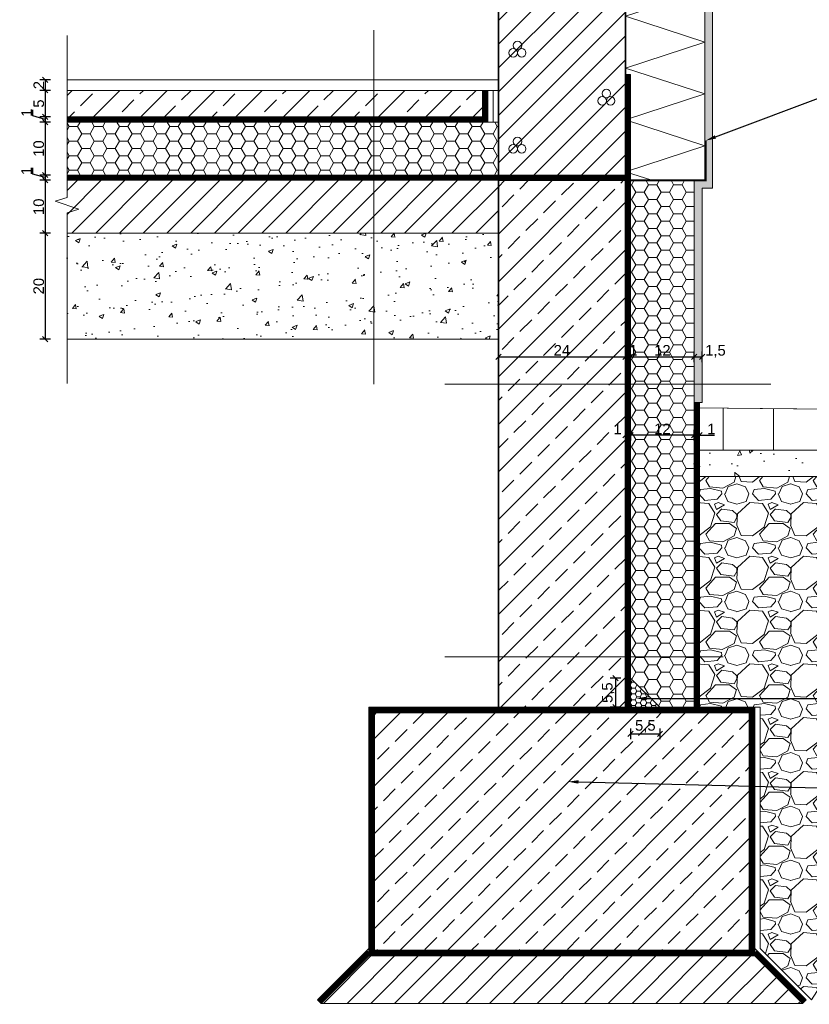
# Model space of a CAD drawing. Header units: millimetres. Extents: x -2720 to 125583, y -8970 to 34912.
# Tile 90 of 105: x 51993 to 53486, y 30900 to 32761. Entities that reach past the tile are written whole.
import ezdxf
from ezdxf import colors
from ezdxf.entities.mleader import LeaderData, LeaderLine
from ezdxf.math import Vec2, Vec3

# ---------------------------------------------------------------- set-up
doc = ezdxf.new("R2010")
doc.units = ezdxf.units.MM
doc.linetypes.add('ACAD_ISO03W100', pattern=[30, 12, -18])
doc.layers.add('000_HATCH', color=253, linetype='Continuous', lineweight=5, transparency=0.5)
doc.layers.add('wymiary PB', color=250, linetype='Continuous', lineweight=9, transparency=0.3)
for name, color, linetype, lineweight in [('A - widok', 251, 'Continuous', 5), ('A_HYDROIZOLACJA', 200, 'ACAD_ISO03W100', 9), ('A_OPISY', 40, 'Continuous', 9), ('A_WIDOK', 141, 'Continuous', 13), ('A_widokk', 1, 'Continuous', 15), ('A_WYMIAROWANIE', 7, 'Continuous', 9), ('GRUNT', 250, 'Continuous', 15), ('HATCH', 252, 'Continuous', 5), ('Widok', 252, 'Continuous', 5)]:
    doc.layers.add(name, color=color, linetype=linetype, lineweight=lineweight)
for name, color, linetype, lineweight, true_color in [('A_DZIAŁOWA_PROJEKTOWANE', 7, 'Continuous', 18, 0x007cb0), ('A_HATCH', 7, 'Continuous', 5, 0x999999), ('A_IZOLEACJA TERMI_PROJEKTOWANA', 7, 'Continuous', 15, 0x0089b6), ('A_ŚCIANY NOWOPROJEKTOWANE', 140, 'Continuous', 35, 0x00bfff)]:
    doc.layers.add(name, color=color, linetype=linetype, lineweight=lineweight, true_color=true_color)
doc.layers.add('A_NIEWIDOCZNE  POMOCNICZE', color=252, linetype='ACAD_ISO03W100', lineweight=5, plot=False)
doc.styles.get("Standard").update_dxf_attribs({"font": 'arial.ttf'})
doc.linetypes.add('BATTING', pattern='A,0.0001,-0.1,[134,ltypeshp.shx,S=0.1,R=0,X=-0.1,Y=0],-0.2,[134,ltypeshp.shx,S=0.1,R=180,X=0.1,Y=0],-0.1', length=0.4001)
doc.dimstyles.new('Copy of 1 do 100', dxfattribs={"dimtxt": 20, "dimasz": 10, "dimexe": 10, "dimexo": 10, "dimgap": 2, "dimtad": 1, "dimdec": 1, "dimlfac": 0.1, "dimrnd": 0.01, "dimtxsty": 'Standard', "dimblk": 'OBLIQUE', "dimcen": 2.5, "dimadec": 0, "dimazin": 0, "dimtfac": 1, "dimtdec": 1, "dimtmove": 0, "dimatfit": 3, "dimldrblk": 'OBLIQUE', "dimfxl": 10, "dimfxlon": 1, "dimarcsym": 0})
pattern_1 = [(45, (-162868.27, -135636.12), (-44.90128, 44.90128), []), (45, (-162823.37, -135636.12), (-44.90128, 44.90128), [31.75, -15.875])]
pattern_2 = [(45, (-162868.27, -135636.12), (-22.4506403, 22.4506403), [])]
pattern_3 = [(0, (-3039.768, -2375.465), (23.8125, 13.7481532), [15.875, -31.75]), (120, (-3039.768, -2375.465), (-23.8125, 13.7481533), [15.875, -31.75]), (60, (-3039.768, -2375.465), (5e-08, 27.4963065), [-31.75, 15.875])]

# ---------------------------------------------------------------- blocks, each defined once
blk = doc.blocks.new('GAZ-BET')
at = {"ltscale": 2}
for centre in [(0, 0), (-8, -13.9), (8, -13.9)]:
    blk.add_circle(centre, 8, dxfattribs=at)
blk = doc.blocks.new('_Oblique')
at = {"color": 0, "linetype": 'ByBlock', "lineweight": -2}
blk.add_line((-0.5, -0.5), (0.5, 0.5), dxfattribs=at)
blk = doc.blocks.new('*D805')
at = {"layer": 'A_WYMIAROWANIE', "color": 0, "lineweight": -2, "ltscale": 2, "transparency": 16777216}
for p, q in [((52051, 32647.1), (52031, 32647.1)), ((52041, 32647.1), (52041, 32627.1)), ((52051, 32627.1), (52031, 32627.1))]:
    blk.add_line(p, q, dxfattribs=at)
at = {"layer": 'Defpoints', "color": 0, "ltscale": 2, "transparency": 16777216}
for p in [(52082.4, 32647.1), (52041, 32627.1), (52082.4, 32627.1)]:
    blk.add_point(p, dxfattribs=at)
at = {"layer": 'A_WYMIAROWANIE', "color": 0, "lineweight": -2, "ltscale": 2, "transparency": 16777216, "xscale": 10, "yscale": 10, "zscale": 10}
for p, rotation in [((52041, 32647.1), 90), ((52041, 32627.1), 270)]:
    blk.add_blockref('_Oblique', p, dxfattribs=dict(at, rotation=rotation))
at = {"layer": 'A_WYMIAROWANIE', "color": 0, "ltscale": 2, "transparency": 16777216, "insert": (52028.9, 32637.1), "char_height": 20, "attachment_point": 5, "rotation": 90}
blk.add_mtext('2', dxfattribs=at)
blk = doc.blocks.new('*D806')
at = {"layer": 'A_WYMIAROWANIE', "color": 0, "lineweight": -2, "ltscale": 2, "transparency": 16777216}
for p, q in [((52051, 32627.1), (52031, 32627.1)), ((52041, 32627.1), (52041, 32577.1)), ((52051, 32577.1), (52031, 32577.1))]:
    blk.add_line(p, q, dxfattribs=at)
at = {"layer": 'Defpoints', "color": 0, "ltscale": 2, "transparency": 16777216}
for p in [(52082.4, 32627.1), (52041, 32577.1), (52082.4, 32577.1)]:
    blk.add_point(p, dxfattribs=at)
at = {"layer": 'A_WYMIAROWANIE', "color": 0, "lineweight": -2, "ltscale": 2, "transparency": 16777216, "xscale": 10, "yscale": 10, "zscale": 10}
for p, rotation in [((52041, 32627.1), 90), ((52041, 32577.1), 270)]:
    blk.add_blockref('_Oblique', p, dxfattribs=dict(at, rotation=rotation))
at = {"layer": 'A_WYMIAROWANIE', "color": 0, "ltscale": 2, "transparency": 16777216, "insert": (52028.8, 32602.1), "char_height": 20, "attachment_point": 5, "rotation": 90}
blk.add_mtext('5', dxfattribs=at)
blk = doc.blocks.new('*D807')
at = {"layer": 'A_WYMIAROWANIE', "color": 0, "lineweight": -2, "ltscale": 2, "transparency": 16777216}
for p, q in [((52017.9, 32579), (52017.9, 32590.4)), ((52041, 32572.1), (52017.9, 32579)), ((52051, 32577.1), (52031, 32577.1)), ((52051, 32567.1), (52031, 32567.1)), ((52041, 32577.1), (52041, 32567.1))]:
    blk.add_line(p, q, dxfattribs=at)
at = {"layer": 'Defpoints', "color": 0, "ltscale": 2, "transparency": 16777216}
for p in [(52041, 32567.1), (52082.4, 32577.1), (52082.4, 32567.1)]:
    blk.add_point(p, dxfattribs=at)
at = {"layer": 'A_WYMIAROWANIE', "color": 0, "lineweight": -2, "ltscale": 2, "transparency": 16777216, "xscale": 10, "yscale": 10, "zscale": 10}
for p, rotation in [((52041, 32577.1), 90), ((52041, 32567.1), 270)]:
    blk.add_blockref('_Oblique', p, dxfattribs=dict(at, rotation=rotation))
at = {"layer": 'A_WYMIAROWANIE', "color": 0, "ltscale": 2, "transparency": 16777216, "insert": (52005.9, 32584.7), "char_height": 20, "attachment_point": 5, "rotation": 90}
blk.add_mtext('1', dxfattribs=at)
blk = doc.blocks.new('*D808')
at = {"layer": 'A_WYMIAROWANIE', "color": 0, "lineweight": -2, "ltscale": 2, "transparency": 16777216}
for p, q in [((52051, 32567.1), (52031, 32567.1)), ((52041, 32567.1), (52041, 32467.1)), ((52051, 32467.1), (52031, 32467.1))]:
    blk.add_line(p, q, dxfattribs=at)
at = {"layer": 'Defpoints', "color": 0, "ltscale": 2, "transparency": 16777216}
for p in [(52082.4, 32567.1), (52041, 32467.1), (52082.4, 32467.1)]:
    blk.add_point(p, dxfattribs=at)
at = {"layer": 'A_WYMIAROWANIE', "color": 0, "lineweight": -2, "ltscale": 2, "transparency": 16777216, "xscale": 10, "yscale": 10, "zscale": 10}
for p, rotation in [((52041, 32567.1), 90), ((52041, 32467.1), 270)]:
    blk.add_blockref('_Oblique', p, dxfattribs=dict(at, rotation=rotation))
at = {"layer": 'A_WYMIAROWANIE', "color": 0, "ltscale": 2, "transparency": 16777216, "insert": (52028.8, 32517.1), "char_height": 20, "attachment_point": 5, "rotation": 90}
blk.add_mtext('10', dxfattribs=at)
blk = doc.blocks.new('*D809')
at = {"layer": 'A_WYMIAROWANIE', "color": 0, "lineweight": -2, "ltscale": 2, "transparency": 16777216}
for p, q in [((52017.9, 32469), (52017.9, 32480.4)), ((52041, 32462.1), (52017.9, 32469)), ((52051, 32467.1), (52031, 32467.1)), ((52051, 32457.1), (52031, 32457.1)), ((52041, 32467.1), (52041, 32457.1))]:
    blk.add_line(p, q, dxfattribs=at)
at = {"layer": 'Defpoints', "color": 0, "ltscale": 2, "transparency": 16777216}
for p in [(52041, 32457.1), (52082.4, 32467.1), (52082.4, 32457.1)]:
    blk.add_point(p, dxfattribs=at)
at = {"layer": 'A_WYMIAROWANIE', "color": 0, "lineweight": -2, "ltscale": 2, "transparency": 16777216, "xscale": 10, "yscale": 10, "zscale": 10}
for p, rotation in [((52041, 32467.1), 90), ((52041, 32457.1), 270)]:
    blk.add_blockref('_Oblique', p, dxfattribs=dict(at, rotation=rotation))
at = {"layer": 'A_WYMIAROWANIE', "color": 0, "ltscale": 2, "transparency": 16777216, "insert": (52005.9, 32474.7), "char_height": 20, "attachment_point": 5, "rotation": 90}
blk.add_mtext('1', dxfattribs=at)
blk = doc.blocks.new('*D810')
at = {"layer": 'A_WYMIAROWANIE', "color": 0, "lineweight": -2, "ltscale": 2, "transparency": 16777216}
for p, q in [((52051, 32457.1), (52031, 32457.1)), ((52041, 32457.1), (52041, 32357.1)), ((52051, 32357.1), (52031, 32357.1))]:
    blk.add_line(p, q, dxfattribs=at)
at = {"layer": 'Defpoints', "color": 0, "ltscale": 2, "transparency": 16777216}
for p in [(52082.4, 32457.1), (52041, 32357.1), (52082.4, 32357.1)]:
    blk.add_point(p, dxfattribs=at)
at = {"layer": 'A_WYMIAROWANIE', "color": 0, "lineweight": -2, "ltscale": 2, "transparency": 16777216, "xscale": 10, "yscale": 10, "zscale": 10}
for p, rotation in [((52041, 32457.1), 90), ((52041, 32357.1), 270)]:
    blk.add_blockref('_Oblique', p, dxfattribs=dict(at, rotation=rotation))
at = {"layer": 'A_WYMIAROWANIE', "color": 0, "ltscale": 2, "transparency": 16777216, "insert": (52028.8, 32407.1), "char_height": 20, "attachment_point": 5, "rotation": 90}
blk.add_mtext('10', dxfattribs=at)
blk = doc.blocks.new('*D811')
at = {"layer": 'A_WYMIAROWANIE', "color": 0, "lineweight": -2, "ltscale": 2, "transparency": 16777216}
for p, q in [((52051, 32357.1), (52031, 32357.1)), ((52041, 32357.1), (52041, 32157.1)), ((52051, 32157.1), (52031, 32157.1))]:
    blk.add_line(p, q, dxfattribs=at)
at = {"layer": 'Defpoints', "color": 0, "ltscale": 2, "transparency": 16777216}
for p in [(52082.4, 32357.1), (52041, 32157.1), (52082.4, 32157.1)]:
    blk.add_point(p, dxfattribs=at)
at = {"layer": 'A_WYMIAROWANIE', "color": 0, "lineweight": -2, "ltscale": 2, "transparency": 16777216, "xscale": 10, "yscale": 10, "zscale": 10}
for p, rotation in [((52041, 32357.1), 90), ((52041, 32157.1), 270)]:
    blk.add_blockref('_Oblique', p, dxfattribs=dict(at, rotation=rotation))
at = {"layer": 'A_WYMIAROWANIE', "color": 0, "ltscale": 2, "transparency": 16777216, "insert": (52028.8, 32257.1), "char_height": 20, "attachment_point": 5, "rotation": 90}
blk.add_mtext('20', dxfattribs=at)
blk = doc.blocks.new('*D812')
at = {"layer": 'A_WYMIAROWANIE', "color": 0, "lineweight": -2, "ltscale": 2, "transparency": 16777216}
for p, q in [((52897.9, 32113.7), (52897.9, 32133.7)), ((52897.9, 32123.7), (53137.9, 32123.7)), ((53137.9, 32113.7), (53137.9, 32133.7))]:
    blk.add_line(p, q, dxfattribs=at)
at = {"layer": 'Defpoints', "color": 0, "ltscale": 2, "transparency": 16777216}
for p in [(53137.9, 32123.7), (52897.9, 31461.4), (53137.9, 31461.4)]:
    blk.add_point(p, dxfattribs=at)
at = {"layer": 'A_WYMIAROWANIE', "color": 0, "lineweight": -2, "ltscale": 2, "transparency": 16777216, "xscale": 10, "yscale": 10, "zscale": 10, "rotation": 180}
blk.add_blockref('_Oblique', (52897.9, 32123.7), dxfattribs=at)
at = {"layer": 'A_WYMIAROWANIE', "color": 0, "lineweight": -2, "ltscale": 2, "transparency": 16777216, "xscale": 10, "yscale": 10, "zscale": 10}
blk.add_blockref('_Oblique', (53137.9, 32123.7), dxfattribs=at)
at = {"layer": 'A_WYMIAROWANIE', "color": 0, "ltscale": 2, "transparency": 16777216, "insert": (53017.9, 32135.8), "char_height": 20, "attachment_point": 5}
blk.add_mtext('24', dxfattribs=at)
blk = doc.blocks.new('*D813')
at = {"layer": 'A_WYMIAROWANIE', "color": 0, "lineweight": -2, "ltscale": 2, "transparency": 16777216}
for p, q in [((53137.9, 32113.7), (53137.9, 32133.7)), ((53137.9, 32123.7), (53147.9, 32123.7)), ((53147.9, 32113.7), (53147.9, 32133.7))]:
    blk.add_line(p, q, dxfattribs=at)
at = {"layer": 'Defpoints', "color": 0, "ltscale": 2, "transparency": 16777216}
for p in [(53147.9, 32123.7), (53147.9, 32071.6), (53137.9, 31461.4)]:
    blk.add_point(p, dxfattribs=at)
at = {"layer": 'A_WYMIAROWANIE', "color": 0, "lineweight": -2, "ltscale": 2, "transparency": 16777216, "xscale": 10, "yscale": 10, "zscale": 10, "rotation": 180}
blk.add_blockref('_Oblique', (53137.9, 32123.7), dxfattribs=at)
at = {"layer": 'A_WYMIAROWANIE', "color": 0, "lineweight": -2, "ltscale": 2, "transparency": 16777216, "xscale": 10, "yscale": 10, "zscale": 10}
blk.add_blockref('_Oblique', (53147.9, 32123.7), dxfattribs=at)
at = {"layer": 'A_WYMIAROWANIE', "color": 0, "ltscale": 2, "transparency": 16777216, "insert": (53152.9, 32135.8), "char_height": 20, "attachment_point": 5}
blk.add_mtext('1', dxfattribs=at)
blk = doc.blocks.new('*D814')
at = {"layer": 'A_WYMIAROWANIE', "color": 0, "lineweight": -2, "ltscale": 2, "transparency": 16777216}
for p, q in [((53147.9, 32113.7), (53147.9, 32133.7)), ((53147.9, 32123.7), (53267.9, 32123.7)), ((53267.9, 32113.7), (53267.9, 32133.7))]:
    blk.add_line(p, q, dxfattribs=at)
at = {"layer": 'Defpoints', "color": 0, "ltscale": 2, "transparency": 16777216}
for p in [(53267.9, 32123.7), (53147.9, 32071.6), (53267.9, 32071.6)]:
    blk.add_point(p, dxfattribs=at)
at = {"layer": 'A_WYMIAROWANIE', "color": 0, "lineweight": -2, "ltscale": 2, "transparency": 16777216, "xscale": 10, "yscale": 10, "zscale": 10, "rotation": 180}
blk.add_blockref('_Oblique', (53147.9, 32123.7), dxfattribs=at)
at = {"layer": 'A_WYMIAROWANIE', "color": 0, "lineweight": -2, "ltscale": 2, "transparency": 16777216, "xscale": 10, "yscale": 10, "zscale": 10}
blk.add_blockref('_Oblique', (53267.9, 32123.7), dxfattribs=at)
at = {"layer": 'A_WYMIAROWANIE', "color": 0, "ltscale": 2, "transparency": 16777216, "insert": (53207.9, 32135.8), "char_height": 20, "attachment_point": 5}
blk.add_mtext('12', dxfattribs=at)
blk = doc.blocks.new('*D815')
at = {"layer": 'A_WYMIAROWANIE', "color": 0, "lineweight": -2, "ltscale": 2, "transparency": 16777216}
for p, q in [((53267.9, 32113.7), (53267.9, 32133.7)), ((53267.9, 32123.7), (53282.9, 32123.7)), ((53282.9, 32113.7), (53282.9, 32133.7))]:
    blk.add_line(p, q, dxfattribs=at)
at = {"layer": 'Defpoints', "color": 0, "ltscale": 2, "transparency": 16777216}
for p in [(53282.9, 32123.7), (53267.9, 32071.6), (53282.9, 32071.6)]:
    blk.add_point(p, dxfattribs=at)
at = {"layer": 'A_WYMIAROWANIE', "color": 0, "lineweight": -2, "ltscale": 2, "transparency": 16777216, "xscale": 10, "yscale": 10, "zscale": 10, "rotation": 180}
blk.add_blockref('_Oblique', (53267.9, 32123.7), dxfattribs=at)
at = {"layer": 'A_WYMIAROWANIE', "color": 0, "lineweight": -2, "ltscale": 2, "transparency": 16777216, "xscale": 10, "yscale": 10, "zscale": 10}
blk.add_blockref('_Oblique', (53282.9, 32123.7), dxfattribs=at)
at = {"layer": 'A_WYMIAROWANIE', "color": 0, "ltscale": 2, "transparency": 16777216, "insert": (53308.3, 32134), "char_height": 20, "attachment_point": 5}
blk.add_mtext('1,5', dxfattribs=at)
blk = doc.blocks.new('*D816')
at = {"layer": 'A_WYMIAROWANIE', "color": 0, "lineweight": -2, "ltscale": 2, "transparency": 16777216}
for p, q in [((53267.9, 31965.3), (53267.9, 31985.3)), ((53267.9, 31975.3), (53277.9, 31975.3)), ((53277.9, 31965.3), (53277.9, 31985.3)), ((53277.9, 31975.3), (53306.4, 31975.3))]:
    blk.add_line(p, q, dxfattribs=at)
at = {"layer": 'Defpoints', "color": 0, "ltscale": 2, "transparency": 16777216}
for p in [(53267.9, 31975.3), (53267.9, 31947.1, 0), (53277.9, 31947.1)]:
    blk.add_point(p, dxfattribs=at)
at = {"layer": 'A_WYMIAROWANIE', "color": 0, "lineweight": -2, "ltscale": 2, "transparency": 16777216, "xscale": 10, "yscale": 10, "zscale": 10, "rotation": 180}
blk.add_blockref('_Oblique', (53267.9, 31975.3), dxfattribs=at)
at = {"layer": 'A_WYMIAROWANIE', "color": 0, "lineweight": -2, "ltscale": 2, "transparency": 16777216, "xscale": 10, "yscale": 10, "zscale": 10}
blk.add_blockref('_Oblique', (53277.9, 31975.3), dxfattribs=at)
at = {"layer": 'A_WYMIAROWANIE', "color": 0, "ltscale": 2, "transparency": 16777216, "insert": (53300.7, 31987.3), "char_height": 20, "attachment_point": 5}
blk.add_mtext('1', dxfattribs=at)
blk = doc.blocks.new('*D817')
at = {"layer": 'A_WYMIAROWANIE', "color": 0, "lineweight": -2, "ltscale": 2, "transparency": 16777216}
for p, q in [((53147.9, 31985.3), (53147.9, 31965.3)), ((53267.9, 31975.3), (53147.9, 31975.3)), ((53267.9, 31965.3), (53267.9, 31985.3))]:
    blk.add_line(p, q, dxfattribs=at)
at = {"layer": 'Defpoints', "color": 0, "ltscale": 2, "transparency": 16777216}
for p in [(53147.9, 32071.6), (53147.9, 31975.3), (53267.9, 31947.1, 0)]:
    blk.add_point(p, dxfattribs=at)
at = {"layer": 'A_WYMIAROWANIE', "color": 0, "lineweight": -2, "ltscale": 2, "transparency": 16777216, "xscale": 10, "yscale": 10, "zscale": 10, "rotation": 180}
blk.add_blockref('_Oblique', (53147.9, 31975.3), dxfattribs=at)
at = {"layer": 'A_WYMIAROWANIE', "color": 0, "lineweight": -2, "ltscale": 2, "transparency": 16777216, "xscale": 10, "yscale": 10, "zscale": 10}
blk.add_blockref('_Oblique', (53267.9, 31975.3), dxfattribs=at)
at = {"layer": 'A_WYMIAROWANIE', "color": 0, "ltscale": 2, "transparency": 16777216, "insert": (53207.9, 31987.3), "char_height": 20, "attachment_point": 5}
blk.add_mtext('12', dxfattribs=at)
blk = doc.blocks.new('*D818')
at = {"layer": 'A_WYMIAROWANIE', "color": 0, "lineweight": -2, "ltscale": 2, "transparency": 16777216}
for p, q in [((53137.9, 31985.3), (53137.9, 31965.3)), ((53147.9, 31975.3), (53137.9, 31975.3)), ((53147.9, 31985.3), (53147.9, 31965.3))]:
    blk.add_line(p, q, dxfattribs=at)
at = {"layer": 'Defpoints', "color": 0, "ltscale": 2, "transparency": 16777216}
for p in [(53137.9, 32071.6), (53147.9, 32071.6), (53137.9, 31975.3)]:
    blk.add_point(p, dxfattribs=at)
at = {"layer": 'A_WYMIAROWANIE', "color": 0, "lineweight": -2, "ltscale": 2, "transparency": 16777216, "xscale": 10, "yscale": 10, "zscale": 10, "rotation": 180}
blk.add_blockref('_Oblique', (53137.9, 31975.3), dxfattribs=at)
at = {"layer": 'A_WYMIAROWANIE', "color": 0, "lineweight": -2, "ltscale": 2, "transparency": 16777216, "xscale": 10, "yscale": 10, "zscale": 10}
blk.add_blockref('_Oblique', (53147.9, 31975.3), dxfattribs=at)
at = {"layer": 'A_WYMIAROWANIE', "color": 0, "ltscale": 2, "transparency": 16777216, "insert": (53123.1, 31987.3), "char_height": 20, "attachment_point": 5}
blk.add_mtext('1', dxfattribs=at)
blk = doc.blocks.new('*D819')
at = {"layer": 'A_WYMIAROWANIE', "color": 0, "lineweight": -2, "ltscale": 2, "transparency": 16777216}
for p, q in [((53129.5, 31516.1), (53109.5, 31516.1)), ((53119.5, 31516.1), (53119.5, 31461.4)), ((53129.5, 31461.4), (53109.5, 31461.4))]:
    blk.add_line(p, q, dxfattribs=at)
at = {"layer": 'Defpoints', "color": 0, "ltscale": 2, "transparency": 16777216}
for p in [(53147.9, 31516.1), (53119.5, 31461.4), (53147.9, 31461.4)]:
    blk.add_point(p, dxfattribs=at)
at = {"layer": 'A_WYMIAROWANIE', "color": 0, "lineweight": -2, "ltscale": 2, "transparency": 16777216, "xscale": 10, "yscale": 10, "zscale": 10}
for p, rotation in [((53119.5, 31516.1), 90), ((53119.5, 31461.4), 270)]:
    blk.add_blockref('_Oblique', p, dxfattribs=dict(at, rotation=rotation))
at = {"layer": 'A_WYMIAROWANIE', "color": 0, "ltscale": 2, "transparency": 16777216, "insert": (53105.5, 31488.8), "char_height": 20, "attachment_point": 5, "rotation": 90}
blk.add_mtext('5,5', dxfattribs=at)
blk = doc.blocks.new('*D820')
at = {"layer": 'A_WYMIAROWANIE', "color": 0, "lineweight": -2, "ltscale": 2, "transparency": 16777216}
for p, q in [((53147.9, 31421.1), (53147.9, 31401.1)), ((53147.9, 31411.1), (53203.4, 31411.1)), ((53203.4, 31421.1), (53203.4, 31401.1))]:
    blk.add_line(p, q, dxfattribs=at)
at = {"layer": 'Defpoints', "color": 0, "ltscale": 2, "transparency": 16777216}
for p in [(53147.9, 31461.4), (53203.4, 31461.4), (53203.4, 31411.1)]:
    blk.add_point(p, dxfattribs=at)
at = {"layer": 'A_WYMIAROWANIE', "color": 0, "lineweight": -2, "ltscale": 2, "transparency": 16777216, "xscale": 10, "yscale": 10, "zscale": 10, "rotation": 180}
blk.add_blockref('_Oblique', (53147.9, 31411.1), dxfattribs=at)
at = {"layer": 'A_WYMIAROWANIE', "color": 0, "lineweight": -2, "ltscale": 2, "transparency": 16777216, "xscale": 10, "yscale": 10, "zscale": 10}
blk.add_blockref('_Oblique', (53203.4, 31411.1), dxfattribs=at)
at = {"layer": 'A_WYMIAROWANIE', "color": 0, "ltscale": 2, "transparency": 16777216, "insert": (53175.7, 31425.1), "char_height": 20, "attachment_point": 5}
blk.add_mtext('5,5', dxfattribs=at)

msp = doc.modelspace()

# ---------------------------------------------------------------- hatches: boundary and pattern name
at = {"layer": '000_HATCH', "ltscale": 2}
h = msp.add_hatch(dxfattribs=at)
h.set_pattern_fill('ANSI33', color=256, scale=10)
h.set_pattern_definition(pattern_1)
h.paths.add_polyline_path([(52082.37, 32627.09), (52082.37, 32577.09), (52867.95, 32577.09), (52867.95, 32627.09)])
h = msp.add_hatch(dxfattribs=at)
h.set_pattern_fill('ANSI31', color=256, scale=10)
h.set_pattern_definition(pattern_2)
h.paths.add_polyline_path([(52082.37, 32457.09), (52082.37, 32357.09), (52897.95, 32357.09), (52897.95, 32457.09)])
h = msp.add_hatch(dxfattribs=at)
h.set_pattern_fill('AR-CONC', color=256, scale=0.5)
h.set_pattern_definition([(50, (-162868.27, -135636.12), (91.092334, -7.969543), [9.525, -104.775]), (355, (-162868.27, -135636.12), (-17.62171, 95.528423), [7.62, -83.820292]), (100.451445, (-162860.68, -135636.785), (73.470624, 87.558876), [8.095004, -89.045122]), (46.1842, (-162868.27, -135610.72), (135.53952, -21.021164), [14.2875, -157.1625]), (96.63556, (-162856.97, -135612.47), (118.70207, 123.71306), [12.14251, -133.567804]), (351.18415, (-162868.27, -135610.72), (118.70207, 123.71306), [11.429984, -125.729866]), (21, (-162855.57, -135617.07), (75.807196, -51.1326), [9.525, -104.775]), (326, (-162855.57, -135617.07), (30.901014, 92.093983), [7.62, -83.82]), (71.451445, (-162849.25, -135621.33), (106.70821, 40.961384), [8.095004, -89.04497]), (37.5, (-162868.27, -135636.12), (1.5443016, 42.2775194), [0, -82.804, 0, -85.09, 0, -84.1375]), (7.5, (-162868.27, -135636.12), (33.409831, 50.0902874), [0, -48.514, 0, -80.899, 0, -32.0675]), (327.5, (-162896.59, -135636.12), (67.7952976, -2.864372), [0, -31.75, 0, -99.06, 0, -131.445]), (317.5, (-162909.29, -135636.12), (74.064591, 12.713246), [0, -41.275, 0, -65.786, 0, -93.345])])
h.paths.add_polyline_path([(52082.37, 32357.09), (52082.37, 32157.09), (52897.95, 32157.09), (52897.95, 32357.09)])
at = {"layer": 'A_DZIAŁOWA_PROJEKTOWANE', "ltscale": 2}
h = msp.add_hatch(dxfattribs=at)
h.set_pattern_fill('ANSI31', color=256, scale=10)
h.set_pattern_definition(pattern_2)
h.paths.add_polyline_path([(53137.95, 33109.89), (52897.95, 33109.89), (52897.95, 32467.09), (53137.95, 32467.09)])
h = msp.add_hatch(dxfattribs=at)
h.set_pattern_fill('ANSI33', color=256, scale=10)
h.set_pattern_definition(pattern_1)
h.paths.add_polyline_path([(53137.95, 32457.09), (52897.95, 32457.09), (52897.95, 31451.38), (53137.95, 31451.38)])
h.paths.add_polyline_path([(52662.95, 31451.28), (52662.95, 31001.47), (53372.95, 31001.54), (53372.95, 31451.38)])
h = msp.add_hatch(dxfattribs=at)
h.set_pattern_fill('ANSI31', color=256, scale=10)
h.set_pattern_definition(pattern_2)
h.paths.add_polyline_path([(53372.95, 31001.38), (52662.95, 31001.38), (52563.13, 30901.57), (53472.95, 30901.38)])
at = {"layer": 'A_HATCH', "linetype": 'ByBlock'}
h = msp.add_hatch(dxfattribs=at)
h.set_pattern_fill('AR-SAND', color=256, scale=0.2)
h.set_pattern_definition([(37.5, (-3039.768, -2375.465), (-0.3200063, 9.7882647), [0, -7.7216, 0, -8.636, 0, -8.255]), (7.5, (-3039.768, -2375.465), (8.9904657, 14.336502), [0, -4.1656, 0, -6.9596, 0, -2.667]), (327.5, (-3046.016, -2375.465), (15.8198474, 0.0287437), [0, -2.54, 0, -9.144, 0, -11.938]), (317.5, (-3046.016, -2375.465), (15.271129, 4.4585865), [0, -1.27, 0, -5.9944, 0, -6.858])])
edge = h.paths.add_edge_path()
edge.add_line((53297.95, 33109.89), (53302.95, 33109.89))
edge.add_line((53302.95, 33109.89), (53302.95, 32442.09))
edge.add_line((53302.95, 32442.09), (53282.95, 32442.09))
edge.add_line((53282.95, 32442.09), (53282.95, 32037.09))
edge.add_line((53282.95, 32037.09), (53267.95, 32037.09))
edge.add_line((53267.95, 32037.09), (53267.95, 32457.09))
edge.add_line((53267.95, 32457.09), (53287.95, 32457.09))
edge.add_line((53287.95, 32457.09), (53287.95, 33109.89))
at = {"layer": 'A_IZOLEACJA TERMI_PROJEKTOWANA', "ltscale": 2}
h = msp.add_hatch(dxfattribs=at)
h.set_pattern_fill('HONEY', color=256, scale=5)
h.set_pattern_definition(pattern_3)
h.paths.add_polyline_path([(52897.95, 32567.09), (52082.37, 32567.09), (52082.37, 32467.09), (52897.95, 32467.09)])
h = msp.add_hatch(dxfattribs=at)
h.set_pattern_fill('HONEY', color=256, scale=5)
h.set_pattern_definition(pattern_3)
h.paths.add_polyline_path([(53267.95, 32457.09), (53147.95, 32457.09), (53147.95, 31516.14), (53203.38, 31461.38), (53267.95, 31461.38)])
at = {"layer": 'A_NIEWIDOCZNE  POMOCNICZE', "ltscale": 2}
h = msp.add_hatch(dxfattribs=at)
h.set_pattern_fill('HONEY', color=256, scale=2)
h.set_pattern_definition([(0, (-233438.0136, -135636.121), (9.525, 5.49926129), [6.35, -12.7]), (120, (-233438.0136, -135636.121), (-9.52499998, 5.49926133), [6.35, -12.7]), (60, (-233438.0136, -135636.121), (2e-08, 10.99852262), [-12.7, 6.35])])
h.paths.add_polyline_path([(53147.95, 31516.14), (53147.95, 31461.38), (53203.38, 31461.38)])
at = {"layer": 'HATCH', "true_color": 0x636466}
h = msp.add_hatch(dxfattribs=at)
h.set_pattern_fill('LINE', color=251, scale=30, angle=90.17829)
h.set_pattern_definition([(90.1783, (70176.46, 33814.2), (-95.24954, -0.2964), [])])
h.paths.add_polyline_path([(54267.95, 31947.09), (54267.95, 32017.09), (53263.97, 32027.13), (53263.13, 31947.14), (53267.95, 31947.09), (53267.95, 31947.09)])
h = msp.add_hatch(dxfattribs=at)
h.set_pattern_fill('AR-CONC', color=251, scale=0.5, angle=45, style=0)
h.set_pattern_definition([(95, (-333948.185, -210191.6), (70.047325, 58.77669), [9.525, -104.775]), (40, (-333948.18, -210191.6), (-80.009227, 55.088364), [7.62, -83.820292]), (145.451445, (-333942.35, -210186.7), (-9.961899, 113.865051), [8.095004, -89.045122]), (91.1842, (-333966.15, -210173.64), (110.705122, 80.976706), [14.2875, -157.1625]), (141.635558, (-333956.92, -210166.89), (-3.54331, 171.41338), [12.14251, -133.567804]), (36.18415, (-333966.15, -210173.64), (-3.54331, 171.41338), [11.429984, -125.729866]), (66, (-333952.675, -210169.15), (89.75999, 17.447575), [9.525, -104.775]), (11, (-333952.675, -210169.15), (-43.269963, 86.970597), [7.62, -83.82]), (116.451445, (-333945.195, -210167.7), (46.490026, 104.418171), [8.095004, -89.044969]), (82.5, (-333948.185, -210191.6), (-28.8027345, 30.9867068), [0, -82.804, 0, -85.09, 0, -84.1375]), (52.5, (-333948.185, -210191.6), (-11.7948637, 59.0435), [0, -48.514, 0, -80.899, 0, -32.0675]), (12.5, (-333968.21, -210211.627), (49.9639315, 45.9130978), [0, -31.75, 0, -99.06, 0, -131.445]), (2.5, (-333977.19, -210220.61), (43.381952, 61.3611964), [0, -41.275, 0, -65.786, 0, -93.345])])
h.paths.add_polyline_path([(54267.95, 31897.09), (54267.95, 31947.09), (53267.95, 31947.09), (53267.95, 31897.09)])
at = {"layer": 'HATCH', "true_color": 0x636466, "transparency": 33554636}
h = msp.add_hatch(dxfattribs=at)
h.set_pattern_fill('GRAVEL', color=251, scale=4)
h.set_pattern_definition([(228.012788, (-2966.616, -2273.865), (-812.8000001, -914.39999994), [13.66886, -1353.21935]), (184.969741, (-2975.7597, -2284.025), (1219.19999952, 101.6000058), [23.45619, -2322.16196]), (132.510447, (-2999.128, -2286.057), (1016.0000004, -1117.5999996), [16.53926, -1637.38891]), (267.273689, (-3038.7517, -2311.457), (101.6000002, 2032), [21.36018, -2114.6575]), (292.833654, (-3039.7677, -2332.793), (-508.00000004, 1219.2), [20.94535, -2073.59231]), (357.273689, (-3031.6397, -2352.097), (-2032, 101.6000002), [21.36018, -2114.6575]), (37.6942405, (-3010.3037, -2353.113), (-1320.79999994, -1016.00000008), [28.24775, -2796.52461]), (72.2553284, (-2987.9517, -2335.841), (711.2000002, 2235.19999994), [26.66878, -2640.21026]), (121.429566, (-2979.8237, -2310.441), (-812.8000001, 1320.79999993), [21.43252, -2121.82183]), (175.236358, (-2991, -2292.153), (1117.6, -101.6000002), [24.46853, -1198.95748]), (222.397438, (-3015.3837, -2290.121), (-1219.19999996, -1117.60000004), [31.64312, -3132.6709]), (138.814075, (-2938.168, -2312.473), (-711.2, 609.6), [10.80018, -1069.22263]), (171.469234, (-2946.2957, -2305.361), (1320.80000004, -203.19999977), [20.54728, -2034.18556]), (225, (-2966.616, -2302.31), (-1e-14, -101.6), [14.36837, -129.31572]), (203.19859, (-2973.728, -2290.121), (508, 203.2), [7.73765, -766.0249]), (291.80141, (-2980.84, -2293.169), (-101.6, 304.8), [10.94262, -536.19012]), (30.963757, (-2976.776, -2303.329), (304.8, 203.2), [17.77279, -574.65193]), (161.56505, (-2961.536, -2294.185), (203.2, -101.6), [12.85149, -308.43592]), (16.38954, (-3039.768, -2293.169), (1016, 304.8), [18.00352, -1782.35307]), (70.346176, (-3022.496, -2288.089), (-406.40000004, -1117.6), [15.10396, -1495.28863]), (293.19859, (-2961.536, -2273.865), (-203.2, 508), [15.4752, -758.28734]), (343.61046, (-2955.44, -2288.089), (-1016, 304.79999993), [18.00352, -1782.35307]), (339.443955, (-3039.768, -2356.161), (-508, 203.2), [17.36141, -850.70937]), (294.77514, (-3023.512, -2362.257), (-508.0000006, 1117.5999997), [14.54688, -1440.14374]), (66.80141, (-2960.52, -2375.465), (203.2, 508), [15.4752, -758.28734]), (17.354025, (-2954.424, -2361.241), (-1320.8, -406.4000001), [17.03131, -1686.09504]), (69.443955, (-3010.304, -2375.465), (-203.2, -508), [8.6807, -859.39008]), (101.309932, (-2966.616, -2375.465), (-101.6, 406.4), [5.18058, -512.8798]), (165.963757, (-2967.632, -2370.385), (304.8, -101.6), [20.94535, -397.96218]), (186.009006, (-2987.9517, -2365.305), (1016, 101.60000005), [19.41068, -1921.6546]), (303.690068, (-2976.776, -2312.473), (-101.6, 203.2), [14.65296, -351.67105]), (353.1572266, (-2968.6477, -2324.665), (1727.2, -203.1999999), [25.58227, -2532.64036]), (60.945396, (-2943.248, -2327.713), (-406.4, -711.2), [10.46033, -1035.5757]), (90, (-2938.17, -2318.57), (-101.6, 101.6), [6.096, -95.504]), (120.256437, (-2989.984, -2362.257), (406.39999995, -711.2), [14.11468, -1397.35763]), (48.012787, (-2997.096, -2350.065), (812.8000001, 914.3999999), [27.33772, -1339.55049]), (0, (-2978.81, -2329.74), (101.6, 101.6), [26.416, -75.184]), (325.304846, (-2952.392, -2329.745), (1016.0000004, -711.19999945), [16.06438, -1590.37267]), (254.054604, (-2939.184, -2338.889), (-101.6, -406.4), [14.79316, -724.866]), (207.645975, (-2943.2477, -2353.113), (-1930.40000007, -1015.99999987), [24.0858, -2384.49858]), (175.426079, (-2964.5837, -2364.289), (-1320.8, 101.6), [25.48118, -2522.63386])])
h.paths.add_polyline_path([(54126.08, 31897.09), (53490.02, 30908.45), (53392.95, 31005.52), (53392.95, 31461.38), (53267.95, 31461.38), (53267.95, 31897.09)])

# ---------------------------------------------------------------- linework, layer by layer
at = {"layer": 'A - widok'}
msp.add_line((53267.95, 31897.09), (54267.95, 31897.09), dxfattribs=at)
msp.add_lwpolyline([(54126.08, 31897.09), (53490.02, 30908.45), (53392.95, 31005.52), (53392.95, 31461.38), (53267.95, 31461.38), (53267.95, 31897.09), (54126.08, 31897.09)], dxfattribs=at)
at = {"layer": 'A_DZIAŁOWA_PROJEKTOWANE', "ltscale": 2}
msp.add_line((53137.95, 32457.09), (53147.95, 32457.09), dxfattribs=at)
at = {"layer": 'A_HATCH', "ltscale": 2, "const_width": 4}
msp.add_lwpolyline([(53137.95, 32457.09), (53289.59, 32457.09), (53289.59, 32532.09)], dxfattribs=at)
at = {"layer": 'A_HYDROIZOLACJA', "ltscale": 2, "const_width": 10}
for points in [[(53142.95, 31461.38), (53142.95, 32657.09)], [(52082.37, 32572.09), (52872.95, 32572.09), (52872.95, 32627.09)], [(52082.37, 32462.09), (53137.95, 32462.09)], [(53272.95, 31461.38), (53272.95, 32037.09)], [(52652.95, 30998.45), (52559.41, 30904.91)], [(53382.95, 30998.45), (53476.48, 30904.91)]]:
    msp.add_lwpolyline(points, dxfattribs=at)
msp.add_lwpolyline([(52657.95, 31456.38), (53377.95, 31456.38), (53377.95, 30996.38), (52657.95, 30996.38)], close=True, dxfattribs=at)
at = {"layer": 'A_IZOLEACJA TERMI_PROJEKTOWANA', "ltscale": 2}
for p, q in [((53287.95, 32457.09), (53287.95, 33109.89)), ((53287.95, 32457.09), (53147.95, 32457.09)), ((53217.95, 32457.09), (53147.95, 32457.09)), ((53212.95, 32457.09), (53287.95, 32457.09)), ((53147.95, 31516.14), (53203.38, 31461.38))]:
    msp.add_line(p, q, dxfattribs=at)
at = {"layer": 'A_IZOLEACJA TERMI_PROJEKTOWANA', "linetype": 'Continuous', "ltscale": 150}
msp.add_lwpolyline([(53287.95, 33109.89), (53137.95, 33060.93), (53287.95, 33011.97), (53137.95, 32963.01), (53287.95, 32914.05), (53137.95, 32865.09), (53287.95, 32816.13), (53137.95, 32767.17), (53287.95, 32718.21), (53137.95, 32669.25), (53287.95, 32620.29), (53137.95, 32571.33), (53287.95, 32522.37), (53137.95, 32473.41), (53187.95, 32457.09)], dxfattribs=at)
at = {"layer": 'A_IZOLEACJA TERMI_PROJEKTOWANA', "linetype": 'BATTING', "ltscale": 20}
msp.add_lwpolyline([(52887.95, 32627.09), (52887.95, 32567.09)], dxfattribs=at)
at = {"layer": 'A_IZOLEACJA TERMI_PROJEKTOWANA', "ltscale": 2}
msp.add_lwpolyline([(53267.95, 32457.09), (53147.95, 32457.09), (53147.95, 31516.14), (53203.38, 31461.38), (53267.95, 31461.38)], close=True, dxfattribs=at)
at = {"layer": 'A_OPISY'}
for points in [[(52662.55, 32740.63), (52662.55, 32071.58)], [(52796.47, 32071.58), (53413.08, 32071.58)], [(52796.47, 31556.75), (53323.08, 31556.75)]]:
    msp.add_lwpolyline(points, dxfattribs=at)
at = {"layer": 'A_WIDOK', "ltscale": 2}
for p, q in [((53147.95, 32657.09), (53137.95, 32657.09)), ((53147.95, 31461.38), (53147.95, 32657.09)), ((52897.95, 32647.09), (52082.37, 32647.09)), ((52867.95, 32627.09), (52082.37, 32627.09)), ((52867.95, 32577.09), (52082.37, 32577.09)), ((52897.95, 32567.09), (52082.37, 32567.09)), ((53137.95, 32467.09), (52082.37, 32467.09)), ((52897.95, 32457.09), (52082.37, 32457.09)), ((52897.95, 32357.09), (52082.37, 32357.09)), ((52897.95, 32157.09), (52082.37, 32157.09)), ((52662.95, 31451.38), (52662.95, 31461.38)), ((52662.95, 31461.38), (53372.95, 31461.38)), ((53372.95, 31461.38), (53372.95, 31451.38)), ((52562.95, 30901.38), (52652.95, 30991.38)), ((53472.95, 30901.38), (53382.95, 30991.38)), ((52562.95, 30901.38), (53472.95, 30901.38))]:
    msp.add_line(p, q, dxfattribs=at)
at = {"layer": 'A_WIDOK', "linetype": 'ByBlock'}
msp.add_lwpolyline([(53297.95, 33109.89), (53302.95, 33109.89), (53302.95, 32442.09), (53282.95, 32442.09), (53282.95, 32037.09), (53267.95, 32037.09), (53267.95, 32457.09), (53287.95, 32457.09), (53287.95, 33109.89)], dxfattribs=at)
at = {"layer": 'A_WIDOK', "ltscale": 2}
for points in [[(52867.95, 32577.09), (52867.95, 32627.09), (52877.95, 32627.09), (52877.95, 32567.09)], [(53277.95, 31461.38), (53277.95, 32037.09), (53267.95, 32037.09)], [(52562.95, 30901.38), (52555.88, 30908.45), (52652.95, 31005.52)], [(53382.95, 31005.52), (53480.02, 30908.45), (53472.95, 30901.38)]]:
    msp.add_lwpolyline(points, dxfattribs=at)
msp.add_lwpolyline([(52652.95, 31461.38), (53382.95, 31461.38), (53382.95, 30991.38), (52652.95, 30991.38)], close=True, dxfattribs=at)
at = {"layer": 'A_widokk', "transparency": 33554687}
msp.add_lwpolyline([(52082.37, 32072.96), (52082.37, 32395.38), (52104.88, 32402.73), (52059.86, 32417.42), (52082.37, 32424.77), (52082.37, 32730.98)], dxfattribs=at)
at = {"layer": 'A_WYMIAROWANIE', "ltscale": 2}
for points in [[(52877.95, 32627.09), (52897.95, 32627.09), (52897.95, 32567.09), (52877.95, 32567.09)], [(52662.95, 31451.38), (53372.95, 31451.38), (53372.95, 31001.38), (52662.95, 31001.38)]]:
    msp.add_lwpolyline(points, close=True, dxfattribs=at)
at = {"layer": 'A_ŚCIANY NOWOPROJEKTOWANE', "ltscale": 2}
for p, q in [((52897.95, 31451.38), (52897.95, 33109.89)), ((53137.95, 31451.38), (53137.95, 33109.89)), ((52897.95, 32457.09), (53137.95, 32457.09)), ((52662.95, 31451.38), (53372.95, 31451.38)), ((52662.95, 31451.38), (52662.95, 31001.38)), ((53372.95, 31451.38), (53372.95, 31001.38)), ((52662.95, 31001.38), (53372.95, 31001.38))]:
    msp.add_line(p, q, dxfattribs=at)
at = {"layer": 'GRUNT', "elevation": 0}
msp.add_lwpolyline([(53267.95, 32027.09), (54267.95, 32017.09)], dxfattribs=at)
at = {"layer": 'Widok'}
msp.add_line((54267.95, 32017.09, 0), (53267.95, 32027.09, 0), dxfattribs=at)
at = {"layer": 'wymiary PB', "elevation": -0.02}
msp.add_lwpolyline([(54267.95, 31947.09), (53267.95, 31947.09), (53267.95, 31897.09), (53937.25, 31897.09)], dxfattribs=at)

# ---------------------------------------------------------------- block references
at = {"layer": 'A_WIDOK'}
for p in [(52933.91, 32711.88), (52933.91, 32530.52)]:
    msp.add_blockref('GAZ-BET', p, dxfattribs=at)
at = {"layer": 'A_WIDOK', "xscale": -1}
msp.add_blockref('GAZ-BET', (53101.98, 32621.2), dxfattribs=at)

# ---------------------------------------------------------------- dimensions: what is measured, and where the dimension line sits
at = {"layer": 'A_WYMIAROWANIE', "ltscale": 2}
for base, p1, p2, picture, middle in [((52040.98, 32627.09), (52082.37, 32647.09), (52082.37, 32627.09), '*D805', (52028.94, 32637.09)), ((53119.52, 31461.38), (53147.95, 31516.14), (53147.95, 31461.38), '*D819', (53105.54, 31488.76))]:
    dim = msp.add_linear_dim(base=base, p1=p1, p2=p2, angle=90, dimstyle='Copy of 1 do 100', dxfattribs=at)
    dim.commit()
    dim.dimension.update_dxf_attribs({"geometry": picture, "text_midpoint": middle})
for base, p1, p2, picture, middle in [((52040.98, 32577.09), (52082.37, 32627.09), (52082.37, 32577.09), '*D806', (52028.81, 32602.09)), ((52040.98, 32567.09), (52082.37, 32577.09), (52082.37, 32567.09), '*D807', (52005.89, 32581)), ((52040.98, 32467.09), (52082.37, 32567.09), (52082.37, 32467.09), '*D808', (52028.77, 32517.09)), ((52040.98, 32457.09), (52082.37, 32467.09), (52082.37, 32457.09), '*D809', (52005.89, 32471)), ((52040.98, 32357.09), (52082.37, 32457.09), (52082.37, 32357.09), '*D810', (52028.77, 32407.09)), ((52040.98, 32157.09), (52082.37, 32357.09), (52082.37, 32157.09), '*D811', (52028.77, 32257.09))]:
    dim = msp.add_linear_dim(base=base, p1=p1, p2=p2, angle=90, dimstyle='Copy of 1 do 100', override={"dimtmove": 1}, dxfattribs=at)
    dim.commit()
    dim.dimension.update_dxf_attribs({"geometry": picture, "text_midpoint": middle})
for base, p1, p2, picture, middle in [((53137.95, 32123.73), (52897.95, 31461.38), (53137.95, 31461.38), '*D812', (53017.95, 32135.77)), ((53203.38, 31411.08), (53147.95, 31461.38), (53203.38, 31461.38), '*D820', (53175.66, 31425.06))]:
    dim = msp.add_linear_dim(base=base, p1=p1, p2=p2, dimstyle='Copy of 1 do 100', dxfattribs=at)
    dim.commit()
    dim.dimension.update_dxf_attribs({"geometry": picture, "text_midpoint": middle})
for base, p1, p2, picture, middle in [((53147.95, 32123.73), (53137.95, 31461.38), (53147.95, 32071.58), '*D813', (53152.95, 32123.73)), ((53282.95, 32123.73), (53267.95, 32071.58), (53282.95, 32071.58), '*D815', (53308.35, 32119.98)), ((53137.95, 31975.26), (53147.95, 32071.58), (53137.95, 32071.58), '*D818', (53123.15, 31975.26))]:
    dim = msp.add_linear_dim(base=base, p1=p1, p2=p2, dimstyle='Copy of 1 do 100', override={"dimtmove": 1}, dxfattribs=at)
    dim.commit()
    dim.dimension.update_dxf_attribs({"geometry": picture, "text_midpoint": middle, "dimtype": 160})
for base, p1, p2, picture, middle in [((53267.95, 32123.73), (53147.95, 32071.58), (53267.95, 32071.58), '*D814', (53207.95, 32135.77)), ((53147.95, 31975.26), (53267.95, 31947.09, -0.02), (53147.95, 32071.58), '*D817', (53207.95, 31987.3))]:
    dim = msp.add_linear_dim(base=base, p1=p1, p2=p2, dimstyle='Copy of 1 do 100', override={"dimtmove": 1}, dxfattribs=at)
    dim.commit()
    dim.dimension.update_dxf_attribs({"geometry": picture, "text_midpoint": middle})
dim = msp.add_linear_dim(base=(53267.95, 31975.26), p1=(53277.95, 31947.09), p2=(53267.95, 31947.09, -0.02), dimstyle='Copy of 1 do 100', dxfattribs=at)
dim.commit()
dim.dimension.update_dxf_attribs({"geometry": '*D816', "text_midpoint": (53300.71, 31975.26), "dimtype": 160})

# ---------------------------------------------------------------- leaders
at = {"layer": 'A_OPISY'}
ml = msp.add_multileader_mtext('Standard', dxfattribs=at)
ml.set_content('wykonanie profilu siatki z aluminium gr 4 mm, w celu zabezpiecznia elewacji przed gryzoniami\\P12 x 5 cm', color=256)
ml.set_leader_properties()
ml.build(insert=Vec2(0, 0))
ml.multileader.update_dxf_attribs({"arrow_head_size": 20})
ctx = ml.context
ctx.base_point, ctx.char_height, ctx.arrow_head_size, ctx.plane_origin = Vec3(53549.44, 32626.12), 25, 20, Vec3(53261.18, 32539.7)
notes = []
notes.append((ctx, [(1, (1, 1, 0), (53539.44, 32626.12), (1, 0), 10, [(1, [(53289.59, 32532.09)], 0, [])])]))
ctx.mtext.insert, ctx.mtext.width, ctx.mtext.flow_direction = Vec3(53551.44, 32638.84), 655.2098, 5
ml = msp.add_multileader_mtext('Standard', dxfattribs=at)
ml.set_content('FASETA - klin XPS', color=256)
ml.set_leader_properties()
ml.build(insert=Vec2(0, 0))
ml.multileader.update_dxf_attribs({"arrow_head_size": 20})
ctx = ml.context
ctx.base_point, ctx.char_height, ctx.arrow_head_size, ctx.plane_origin = Vec3(54087.32, 31478.02), 25, 20, Vec3(53130.09, 31485.63)
notes.append((ctx, [(1, (1, 1, 0), (54077.32, 31478.02), (1, 0), 10, [(1, [(53158.51, 31478.02)], 0, [])])]))
ctx.mtext.insert, ctx.mtext.width, ctx.mtext.flow_direction = Vec3(54089.32, 31490.73), 517.2828, 5
ml = msp.add_multileader_mtext('Standard', dxfattribs=at)
ml.set_content('Fundament, ^Jwg. projektu konstrukcji', color=256)
ml.set_leader_properties()
ml.build(insert=Vec2(0, 0))
ml.multileader.update_dxf_attribs({"dogleg_length": 10, "arrow_head_size": 20})
ctx = ml.context
ctx.base_point, ctx.char_height, ctx.arrow_head_size, ctx.plane_origin = Vec3(54087.32, 31295.31), 25, 20, Vec3(54181.47, 31297.6)
notes.append((ctx, [(1, (1, 1, 0), (54077.32, 31295.31), (1, 0), 10, [(1, [(53029.33, 31320.64)], 0, [])])]))
ctx.mtext.insert, ctx.mtext.width, ctx.mtext.flow_direction = Vec3(54089.32, 31311.49), 367.2198, 5
for ctx, leaders in notes:
    for number, flags, end, landing, length, lines in leaders:
        leader = LeaderData()
        leader.index, (leader.has_last_leader_line, leader.has_dogleg_vector, leader.attachment_direction) = number, flags
        leader.last_leader_point, leader.dogleg_vector, leader.dogleg_length = Vec3(end), Vec3(landing), length
        for number, points, colour, breaks in lines:
            line = LeaderLine()
            line.index, line.vertices, line.color, line.breaks = number, Vec3.list(points), colors.encode_raw_color(colour), breaks
            leader.lines.append(line)
        ctx.leaders.append(leader)

doc.saveas('drawing.dxf')
